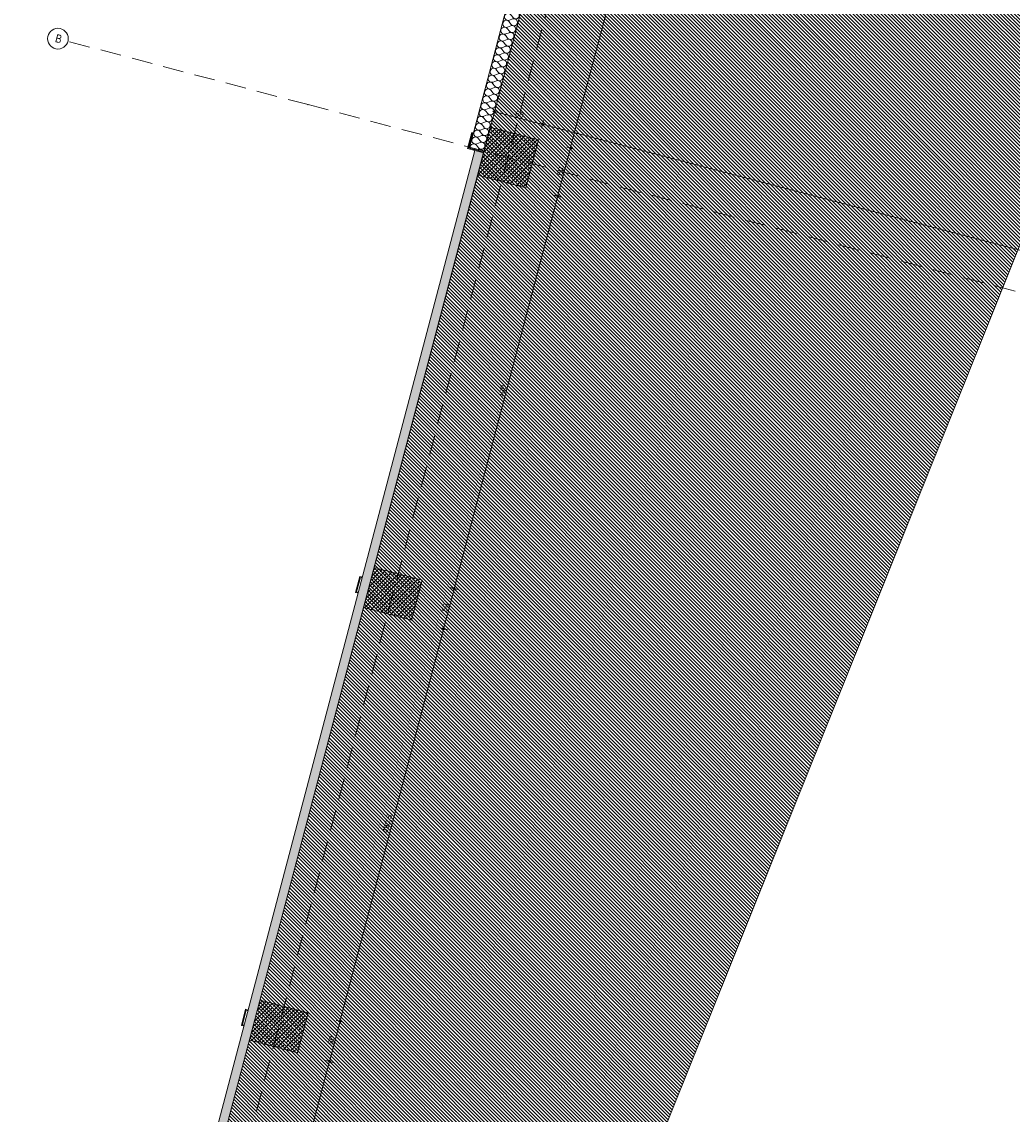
# Model space of a CAD drawing. Header units: millimetres. Extents: x -176817 to 18864955, y -12996033 to 201123.
# Tile 66 of 256: x 27971 to 39932, y 70148 to 83338. Entities that reach past the tile are written whole.
import ezdxf
from ezdxf.enums import TextEntityAlignment as Align

# ---------------------------------------------------------------- set-up
doc = ezdxf.new("R2010")
doc.units = ezdxf.units.MM
doc.header["$MEASUREMENT"] = 0
doc.linetypes.add('Przerywana długa', pattern=[390, 250, -140])
for name, color, linetype in [('213-A Wymiarowanie wewnętrzne', 7, 'Continuous'), ('231-A Ściany zewnętrzne', 7, 'Continuous'), ('291-A Obróbka blacharska', 7, 'Continuous'), ('410-K Osie', 7, 'Continuous'), ('440-K Słupy', 7, 'Continuous'), ('842-G Opisy PW PZT', 7, 'Continuous')]:
    doc.layers.add(name, color=color, linetype=linetype)
doc.styles.add('STYL_AUTOMATYCZNY_4', font='arial.ttf')
doc.styles.add('STYL_AUTOMATYCZNY_8', font='ARIALN.TTF')
doc.dimstyles.new('STYL_AUTOMATYCZNY__3', dxfattribs={"dimtxt": 64.999998, "dimasz": 47.5, "dimexe": 0.18, "dimexo": 0.0625, "dimgap": 0, "dimtad": 1, "dimdec": 1, "dimlfac": 0.1, "dimzin": 0, "dimdsep": 46, "dimtxsty": 'STYL_AUTOMATYCZNY_4', "dimblk": 'ARROWHEAD_11', "dimblk1": 'ARROWHEAD_11', "dimblk2": 'ARROWHEAD_11', "dimcen": 0.09, "dimclrd": 30, "dimclre": 30, "dimclrt": 30, "dimazin": 0, "dimtfac": 1, "dimtdec": 4, "dimtmove": 0, "dimatfit": 3, "dimfxl": 0, "dimtolj": 1, "dimtzin": 0, "dimarcsym": 0})
pattern_1 = [(45, (0, 0), (-49.497475, 49.497475), []), (45, (-24.75, 24.75), (-49.497475, 49.497475), [52.5, -17.5])]
pattern_2 = [(345.21803, (0, 0), (26.51508, 100.48358), [60, -120]), (345.21803, (100.28, 27.28), (26.51508, 100.48358), [60, -120]), (45.21803, (58.01, -15.31), (-73.7638, 73.20452), [60, -120]), (45.21803, (84.53, 85.18), (-73.7638, 73.20452), [60, -120]), (105.21803, (0, 0), (100.27887, 27.27906), [60, -120]), (105.21803, (26.52, 100.48), (100.27887, 27.27906), [60, -120])]

# ---------------------------------------------------------------- blocks, each defined once
blk = doc.blocks.new('Słup_101_2', base_point=(33844, 81701))
at = {"layer": '440-K Słupy', "linetype": 'Continuous', "lineweight": 0, "true_color": 0x000000}
h = blk.add_hatch(dxfattribs=at)
h.set_pattern_fill('Beton_zbrojony_0002', color=18, style=0, pattern_type=2)
h.set_pattern_definition(pattern_1)
h.paths.add_polyline_path([(33477, 81487), (34057, 81334), (34210, 81914), (33630, 82067)])
at = {"layer": '440-K Słupy', "color": 7, "linetype": 'Continuous', "lineweight": 0, "flags": 128}
blk.add_lwpolyline([(33477, 81487), (34057, 81334), (34210, 81914), (33630, 82067)], close=True, dxfattribs=at)
blk = doc.blocks.new('Słup_201_2', base_point=(33380, 81823))
at = {"layer": '291-A Obróbka blacharska', "linetype": 'Continuous', "lineweight": 0, "true_color": 0x000000}
h = blk.add_hatch(dxfattribs=at)
h.set_pattern_fill('Stal_0002', color=18, style=0, pattern_type=2)
h.set_pattern_definition([(45, (0, 0), (-79.54951, 79.54951), []), (45, (-26.52, 26.52), (-79.54951, 79.54951), [])])
h.paths.add_polyline_path([(33355, 81809), (33548, 81758), (33554, 81777), (33544, 81780), (33541, 81770), (33367, 81816), (33413, 81990), (33423, 81987), (33425, 81997), (33406, 82002)])
at = {"layer": '291-A Obróbka blacharska', "color": 7, "linetype": 'Continuous', "lineweight": 0, "flags": 128}
blk.add_lwpolyline([(33355, 81809), (33406, 82002), (33425, 81997), (33423, 81987), (33413, 81990), (33367, 81816), (33541, 81770), (33544, 81780), (33554, 81777), (33548, 81758)], close=True, dxfattribs=at)
blk = doc.blocks.new('Słup_202_2', base_point=(31074, 71205))
at = {"layer": '440-K Słupy', "linetype": 'Continuous', "lineweight": 0, "true_color": 0x000000}
h = blk.add_hatch(dxfattribs=at)
h.set_pattern_fill('Beton_zbrojony_0002', color=18, style=0, pattern_type=2)
h.set_pattern_definition(pattern_1)
h.paths.add_polyline_path([(30848, 71523), (30720, 71040), (31300, 70887), (31428, 71370)])
at = {"layer": '440-K Słupy', "color": 7, "linetype": 'Continuous', "lineweight": 0, "flags": 128}
blk.add_lwpolyline([(30720, 71040), (31300, 70887), (31428, 71370), (30848, 71523)], dxfattribs=at)
blk = doc.blocks.new('Słup_203_2', base_point=(30668, 71312))
at = {"layer": '291-A Obróbka blacharska', "color": 7, "linetype": 'Continuous', "lineweight": 0, "flags": 128}
blk.add_lwpolyline([(30674, 71414), (30693, 71409), (30691, 71399), (30681, 71402), (30635, 71228), (30645, 71225), (30643, 71215), (30623, 71220)], close=True, dxfattribs=at)
blk = doc.blocks.new('Słup_286_2', base_point=(32047, 76538))
at = {"layer": '291-A Obróbka blacharska', "color": 7, "linetype": 'Continuous', "lineweight": 0, "flags": 128}
blk.add_lwpolyline([(32053, 76640), (32072, 76635), (32070, 76625), (32060, 76628), (32015, 76454), (32024, 76451), (32022, 76441), (32002, 76447)], close=True, dxfattribs=at)
blk = doc.blocks.new('Słup_321_2', base_point=(32453, 76431))
at = {"layer": '440-K Słupy', "linetype": 'Continuous', "lineweight": 0, "true_color": 0x000000}
h = blk.add_hatch(dxfattribs=at)
h.set_pattern_fill('Beton_zbrojony_0002', color=18, style=0, pattern_type=2)
h.set_pattern_definition(pattern_1)
h.paths.add_polyline_path([(32227, 76749), (32099, 76266), (32679, 76113), (32807, 76596)])
at = {"layer": '440-K Słupy', "color": 7, "linetype": 'Continuous', "lineweight": 0, "flags": 128}
blk.add_lwpolyline([(32099, 76266), (32679, 76113), (32807, 76596), (32227, 76749)], dxfattribs=at)
blk = doc.blocks.new('Ściana_271_2', base_point=(33554, 81777))
at = {"layer": '231-A Ściany zewnętrzne', "linetype": 'Continuous', "lineweight": 0, "true_color": 0x000000}
h = blk.add_hatch(dxfattribs=at)
h.set_pattern_fill('Styropian_0002', color=18, style=0, pattern_type=2)
h.set_pattern_definition(pattern_2)
h.paths.add_polyline_path([(20159, 31449), (20266, 31421), (33477, 81487), (33477, 81487), (33548, 81758), (33442, 81786)])
h = blk.add_hatch(dxfattribs=at)
h.set_pattern_fill('Styropian_0002', color=18, style=0, pattern_type=2)
h.set_pattern_definition(pattern_2)
h.paths.add_polyline_path([(33445, 81796), (33541, 81770), (33544, 81780), (33447, 81805)])
at = {"layer": '231-A Ściany zewnętrzne', "color": 7, "linetype": 'Continuous', "lineweight": 0, "flags": 128}
for points in [[(33442, 81786), (20159, 31449)], [(33447, 81805), (33445, 81796)], [(33447, 81805), (33544, 81780)], [(20266, 31421), (33477, 81487)]]:
    blk.add_lwpolyline(points, dxfattribs=at)
blk = doc.blocks.new('*X2181')
at = {"layer": '231-A Ściany zewnętrzne', "color": 7, "linetype": 'Continuous', "lineweight": 0}
for p, q in [((34774, 86821), (34800, 86788)), ((34734, 86672), (34774, 86688)), ((34752, 86738), (34779, 86705)), ((34756, 86755), (34796, 86771)), ((34708, 86573), (34735, 86539)), ((34713, 86589), (34752, 86605)), ((34730, 86655), (34757, 86622)), ((34664, 86407), (34691, 86373)), ((34669, 86423), (34709, 86440)), ((34686, 86490), (34713, 86456)), ((34691, 86506), (34730, 86522)), ((34625, 86258), (34665, 86274)), ((34643, 86324), (34669, 86290)), ((34647, 86341), (34687, 86357)), ((34599, 86158), (34625, 86125)), ((34603, 86175), (34643, 86191)), ((34621, 86241), (34647, 86207)), ((34559, 86009), (34599, 86025)), ((34577, 86075), (34604, 86042)), ((34581, 86092), (34621, 86108)), ((34533, 85910), (34560, 85876)), ((34538, 85926), (34577, 85942)), ((34555, 85992), (34582, 85959)), ((34489, 85744), (34516, 85710)), ((34494, 85760), (34534, 85777)), ((34511, 85827), (34538, 85793)), ((34516, 85843), (34555, 85859)), ((34450, 85595), (34490, 85611)), ((34468, 85661), (34494, 85627)), ((34472, 85678), (34512, 85694)), ((34424, 85495), (34450, 85462)), ((34428, 85512), (34468, 85528)), ((34446, 85578), (34472, 85544)), ((34385, 85346), (34424, 85362)), ((34402, 85412), (34429, 85379)), ((34406, 85429), (34446, 85445)), ((34358, 85247), (34385, 85213)), ((34363, 85263), (34402, 85279)), ((34380, 85329), (34407, 85296)), ((34315, 85081), (34341, 85047)), ((34319, 85097), (34359, 85113)), ((34336, 85164), (34363, 85130)), ((34341, 85180), (34380, 85196)), ((34275, 84932), (34315, 84948)), ((34293, 84998), (34319, 84964)), ((34297, 85014), (34337, 85031)), ((34249, 84832), (34276, 84799)), ((34253, 84849), (34293, 84865)), ((34271, 84915), (34297, 84881)), ((34210, 84683), (34249, 84699)), ((34227, 84749), (34254, 84716)), ((34231, 84766), (34271, 84782)), ((34183, 84584), (34210, 84550)), ((34188, 84600), (34227, 84616)), ((34205, 84666), (34232, 84633)), ((34144, 84434), (34184, 84450)), ((34161, 84501), (34188, 84467)), ((34166, 84517), (34206, 84533)), ((34118, 84335), (34144, 84301)), ((34122, 84351), (34162, 84368)), ((34140, 84418), (34166, 84384)), ((34074, 84169), (34101, 84136)), ((34078, 84186), (34118, 84202)), ((34096, 84252), (34122, 84218)), ((34100, 84269), (34140, 84285)), ((34035, 84020), (34074, 84036)), ((34052, 84086), (34079, 84053)), ((34056, 84103), (34096, 84119)), ((34008, 83921), (34035, 83887)), ((34013, 83937), (34052, 83953)), ((34030, 84003), (34057, 83970)), ((33969, 83771), (34009, 83787)), ((33986, 83838), (34013, 83804)), ((33991, 83854), (34031, 83870)), ((33943, 83672), (33969, 83638)), ((33947, 83688), (33987, 83705)), ((33965, 83755), (33991, 83721)), ((33899, 83506), (33926, 83473)), ((33903, 83523), (33943, 83539)), ((33921, 83589), (33947, 83555)), ((33925, 83606), (33965, 83622)), ((33860, 83357), (33899, 83373)), ((33877, 83423), (33904, 83390)), ((33882, 83440), (33921, 83456)), ((33833, 83257), (33860, 83224)), ((33838, 83274), (33877, 83290)), ((33855, 83340), (33882, 83307)), ((33794, 83108), (33834, 83124)), ((33812, 83175), (33838, 83141)), ((33816, 83191), (33856, 83207)), ((33768, 83009), (33794, 82975)), ((33772, 83025), (33812, 83042)), ((33790, 83092), (33816, 83058)), ((33724, 82843), (33751, 82809)), ((33728, 82860), (33768, 82876)), ((33746, 82926), (33773, 82892)), ((33750, 82943), (33790, 82959)), ((33685, 82694), (33724, 82710)), ((33702, 82760), (33729, 82727)), ((33707, 82777), (33746, 82793)), ((33658, 82594), (33685, 82561)), ((33663, 82611), (33703, 82627)), ((33680, 82677), (33707, 82644)), ((33619, 82445), (33659, 82461)), ((33637, 82512), (33663, 82478)), ((33641, 82528), (33681, 82544)), ((33593, 82346), (33619, 82312)), ((33597, 82362), (33637, 82379)), ((33615, 82429), (33641, 82395)), ((33549, 82180), (33576, 82146)), ((33553, 82197), (33593, 82213)), ((33571, 82263), (33598, 82229)), ((33575, 82280), (33615, 82296)), ((33510, 82031), (33549, 82047)), ((33527, 82097), (33554, 82064)), ((33532, 82114), (33571, 82130)), ((33484, 81931), (33510, 81898)), ((33488, 81948), (33528, 81964)), ((33505, 82014), (33532, 81981)), ((33462, 81849), (33488, 81815)), ((33466, 81865), (33506, 81881)), ((33480, 81797), (33484, 81798))]:
    blk.add_line(p, q, dxfattribs=at)
for centre, start, end in [((34740, 86795), 108.2045, 292.0879), ((34740, 86795), 38.3481, 42.2315), ((34834, 86814), 218.3481, 335.9413), ((34696, 86629), 38.3481, 292.0879), ((34718, 86712), 38.3481, 292.0879), ((34790, 86648), 345.218, 112.0879), ((34812, 86731), 218.3481, 345.218), ((34812, 86731), 345.218, 112.0879), ((34675, 86546), 38.3481, 292.0879), ((34768, 86566), 218.3481, 345.218), ((34768, 86566), 345.218, 112.0879), ((34790, 86648), 218.3481, 345.218), ((34631, 86380), 38.3481, 292.0879), ((34653, 86463), 38.3481, 292.0879), ((34725, 86400), 345.218, 112.0879), ((34747, 86483), 218.3481, 345.218), ((34747, 86483), 345.218, 112.0879), ((34609, 86297), 38.3481, 292.0879), ((34681, 86234), 345.218, 112.0879), ((34703, 86317), 218.3481, 345.218), ((34703, 86317), 345.218, 112.0879), ((34725, 86400), 218.3481, 345.218), ((34565, 86132), 38.3481, 292.0879), ((34587, 86214), 38.3481, 292.0879), ((34659, 86151), 218.3481, 345.218), ((34659, 86151), 345.218, 112.0879), ((34681, 86234), 218.3481, 345.218), ((34521, 85966), 38.3481, 292.0879), ((34543, 86049), 38.3481, 292.0879), ((34615, 85985), 345.218, 112.0879), ((34637, 86068), 218.3481, 345.218), ((34637, 86068), 345.218, 112.0879), ((34500, 85883), 38.3481, 292.0879), ((34593, 85903), 218.3481, 345.218), ((34593, 85903), 345.218, 112.0879), ((34615, 85985), 218.3481, 345.218), ((34456, 85717), 38.3481, 292.0879), ((34478, 85800), 38.3481, 292.0879), ((34550, 85737), 345.218, 112.0879), ((34572, 85820), 218.3481, 345.218), ((34572, 85820), 345.218, 112.0879), ((34434, 85634), 38.3481, 292.0879), ((34506, 85571), 345.218, 112.0879), ((34528, 85654), 218.3481, 345.218), ((34528, 85654), 345.218, 112.0879), ((34550, 85737), 218.3481, 345.218), ((34390, 85469), 38.3481, 292.0879), ((34412, 85551), 38.3481, 292.0879), ((34484, 85488), 218.3481, 345.218), ((34484, 85488), 345.218, 112.0879), ((34506, 85571), 218.3481, 345.218), ((34347, 85303), 38.3481, 292.0879), ((34368, 85386), 38.3481, 292.0879), ((34440, 85322), 345.218, 112.0879), ((34462, 85405), 218.3481, 345.218), ((34462, 85405), 345.218, 112.0879), ((34325, 85220), 38.3481, 292.0879), ((34418, 85240), 218.3481, 345.218), ((34418, 85240), 345.218, 112.0879), ((34440, 85322), 218.3481, 345.218), ((34281, 85054), 38.3481, 292.0879), ((34303, 85137), 38.3481, 292.0879), ((34375, 85074), 345.218, 112.0879), ((34397, 85157), 218.3481, 345.218), ((34397, 85157), 345.218, 112.0879), ((34259, 84971), 38.3481, 292.0879), ((34331, 84908), 345.218, 112.0879), ((34353, 84991), 218.3481, 345.218), ((34353, 84991), 345.218, 112.0879), ((34375, 85074), 218.3481, 345.218), ((34215, 84806), 38.3481, 292.0879), ((34237, 84888), 38.3481, 292.0879), ((34309, 84825), 345.218, 112.0879), ((34331, 84908), 218.3481, 345.218), ((34193, 84723), 38.3481, 292.0879), ((34265, 84659), 345.218, 112.0879), ((34287, 84742), 218.3481, 345.218), ((34287, 84742), 345.218, 112.0879), ((34309, 84825), 218.3481, 345.218), ((34150, 84557), 38.3481, 292.0879), ((34172, 84640), 38.3481, 292.0879), ((34244, 84577), 218.3481, 345.218), ((34244, 84577), 345.218, 112.0879), ((34265, 84659), 218.3481, 345.218), ((34106, 84391), 38.3481, 292.0879), ((34128, 84474), 38.3481, 292.0879), ((34200, 84411), 345.218, 112.0879), ((34222, 84494), 218.3481, 345.218), ((34222, 84494), 345.218, 112.0879), ((34084, 84308), 38.3481, 292.0879), ((34156, 84245), 345.218, 112.0879), ((34178, 84328), 218.3481, 345.218), ((34178, 84328), 345.218, 112.0879), ((34200, 84411), 218.3481, 345.218), ((34040, 84143), 38.3481, 292.0879), ((34062, 84225), 38.3481, 292.0879), ((34134, 84162), 345.218, 112.0879), ((34156, 84245), 218.3481, 345.218), ((34018, 84060), 38.3481, 292.0879), ((34090, 83996), 345.218, 112.0879), ((34112, 84079), 218.3481, 345.218), ((34112, 84079), 345.218, 112.0879), ((34134, 84162), 218.3481, 345.218), ((33975, 83894), 38.3481, 292.0879), ((33997, 83977), 38.3481, 292.0879), ((34069, 83913), 218.3481, 345.218), ((34069, 83913), 345.218, 112.0879), ((34090, 83996), 218.3481, 345.218), ((33931, 83728), 38.3481, 292.0879), ((33953, 83811), 38.3481, 292.0879), ((34025, 83748), 345.218, 112.0879), ((34047, 83831), 218.3481, 345.218), ((34047, 83831), 345.218, 112.0879), ((33909, 83645), 38.3481, 292.0879), ((34003, 83665), 218.3481, 345.218), ((34003, 83665), 345.218, 112.0879), ((34025, 83748), 218.3481, 345.218), ((33865, 83480), 38.3481, 292.0879), ((33887, 83562), 38.3481, 292.0879), ((33959, 83499), 345.218, 112.0879), ((33981, 83582), 218.3481, 345.218), ((33981, 83582), 345.218, 112.0879), ((33844, 83397), 38.3481, 292.0879), ((33915, 83333), 345.218, 112.0879), ((33937, 83416), 218.3481, 345.218), ((33937, 83416), 345.218, 112.0879), ((33959, 83499), 218.3481, 345.218), ((33800, 83231), 38.3481, 292.0879), ((33822, 83314), 38.3481, 292.0879), ((33894, 83250), 218.3481, 345.218), ((33894, 83250), 345.218, 112.0879), ((33915, 83333), 218.3481, 345.218), ((33756, 83065), 38.3481, 292.0879), ((33778, 83148), 38.3481, 292.0879), ((33850, 83085), 345.218, 112.0879), ((33872, 83168), 218.3481, 345.218), ((33872, 83168), 345.218, 112.0879), ((33734, 82982), 38.3481, 292.0879), ((33828, 83002), 218.3481, 345.218), ((33828, 83002), 345.218, 112.0879), ((33850, 83085), 218.3481, 345.218), ((33690, 82817), 38.3481, 292.0879), ((33712, 82899), 38.3481, 292.0879), ((33784, 82836), 345.218, 112.0879), ((33806, 82919), 218.3481, 345.218), ((33806, 82919), 345.218, 112.0879), ((33669, 82734), 38.3481, 292.0879), ((33741, 82670), 345.218, 112.0879), ((33762, 82753), 218.3481, 345.218), ((33762, 82753), 345.218, 112.0879), ((33784, 82836), 218.3481, 345.218), ((33625, 82568), 38.3481, 292.0879), ((33647, 82651), 38.3481, 292.0879), ((33719, 82587), 218.3481, 345.218), ((33719, 82587), 345.218, 112.0879), ((33741, 82670), 218.3481, 345.218), ((33581, 82402), 38.3481, 292.0879), ((33603, 82485), 38.3481, 292.0879), ((33675, 82422), 345.218, 112.0879), ((33697, 82505), 218.3481, 345.218), ((33697, 82505), 345.218, 112.0879), ((33559, 82319), 38.3481, 292.0879), ((33653, 82339), 218.3481, 345.218), ((33653, 82339), 345.218, 112.0879), ((33675, 82422), 218.3481, 345.218), ((33515, 82153), 38.3481, 292.0879), ((33537, 82236), 38.3481, 292.0879), ((33609, 82173), 345.218, 112.0879), ((33631, 82256), 218.3481, 345.218), ((33631, 82256), 345.218, 112.0879), ((33494, 82071), 38.3481, 292.0879), ((33566, 82007), 345.218, 112.0879), ((33587, 82090), 218.3481, 345.218), ((33587, 82090), 345.218, 112.0879), ((33609, 82173), 218.3481, 345.218), ((33450, 81905), 38.3481, 292.0879), ((33472, 81988), 38.3481, 292.0879), ((33544, 81924), 218.3481, 345.218), ((33544, 81924), 345.218, 112.0879), ((33566, 82007), 218.3481, 345.218), ((33428, 81822), 38.3481, 180.4817), ((33500, 81759), 32.6724, 112.0879), ((33522, 81842), 218.3481, 345.218), ((33522, 81842), 345.218, 112.0879)]:
    blk.add_arc(centre, 42.9, start, end, dxfattribs=at)
blk = doc.blocks.new('Ściana_280_2', base_point=(34878, 86795))
at = {"layer": '231-A Ściany zewnętrzne', "color": 7, "linetype": 'Continuous', "lineweight": 0, "flags": 128}
for points in [[(34704, 86841), (33425, 81997)], [(33630, 82067), (34878, 86795)], [(33423, 81987), (33380, 81823)], [(33380, 81823), (33544, 81780)]]:
    blk.add_lwpolyline(points, dxfattribs=at)
at = {"layer": '231-A Ściany zewnętrzne', "color": 7, "lineweight": 0}
blk.add_blockref('*X2181', (0, 0), dxfattribs=at)
blk = doc.blocks.new('*D3029')
at = {"layer": '213-A Wymiarowanie wewnętrzne', "linetype": 'Continuous', "lineweight": 200}
for points in [[(33667, 82253), (33668, 82248), (33670, 82244), (33674, 82241), (33679, 82240), (33684, 82241), (33688, 82244), (33691, 82248), (33692, 82253), (33691, 82258), (33688, 82262), (33684, 82264), (33679, 82265), (33674, 82264), (33670, 82262), (33668, 82258)], [(34247, 82100), (34248, 82095), (34250, 82091), (34254, 82088), (34259, 82087), (34264, 82088), (34268, 82091), (34271, 82095), (34272, 82100), (34271, 82105), (34268, 82109), (34264, 82111), (34259, 82112), (34254, 82111), (34250, 82109), (34248, 82105)]]:
    blk.add_hatch(color=30, dxfattribs=at).paths.add_polyline_path(points)
at = {"layer": '213-A Wymiarowanie wewnętrzne', "color": 30, "linetype": 'Continuous', "lineweight": 0}
for p, q in [((33655, 82259), (33667, 82256)), ((33667, 82208), (33676, 82241)), ((33682, 82265), (33691, 82298)), ((33691, 82250), (34247, 82103))]:
    blk.add_line(p, q, dxfattribs=at)
blk.add_circle((33679, 82253), 12.5, dxfattribs=at)
at = {"layer": '213-A Wymiarowanie wewnętrzne', "color": 30, "lineweight": 200, "insert": (33925, 82202), "char_height": 65, "attachment_point": 7, "rotation": 345.218, "style": 'STYL_AUTOMATYCZNY_4'}
blk.add_mtext('\\A1;{\\pql;\\fArial|b0|i0|c238|p0;\\W1.000000;60}', dxfattribs=at)
blk = doc.blocks.new('ARROWHEAD_11')
at = {"color": 0, "linetype": 'Continuous', "lineweight": 0}
blk.add_line((0, 0), (-1, 0), dxfattribs=at)
at = {"color": 0, "linetype": 'Continuous', "lineweight": 0, "const_width": 0.25, "flags": 128}
blk.add_lwpolyline([(-0.125, 0, 1), (0.125, 0, 1)], format="xyb", close=True, dxfattribs=at)
blk = doc.blocks.new('*D3030')
at = {"layer": '213-A Wymiarowanie wewnętrzne', "linetype": 'Continuous', "lineweight": 200}
for points in [[(34247, 82100), (34248, 82095), (34250, 82091), (34254, 82088), (34259, 82087), (34264, 82088), (34268, 82091), (34271, 82095), (34272, 82100), (34271, 82105), (34268, 82109), (34264, 82111), (34259, 82112), (34254, 82111), (34250, 82109), (34248, 82105)], [(46236, 78936), (46237, 78931), (46240, 78927), (46244, 78925), (46249, 78924), (46254, 78925), (46258, 78927), (46260, 78931), (46261, 78936), (46260, 78941), (46258, 78945), (46254, 78948), (46249, 78949), (46244, 78948), (46240, 78945), (46237, 78941)]]:
    blk.add_hatch(color=30, dxfattribs=at).paths.add_polyline_path(points)
at = {"layer": '213-A Wymiarowanie wewnętrzne', "color": 30, "linetype": 'Continuous', "lineweight": 0}
for p, q in [((34247, 82055), (34256, 82088)), ((34262, 82112), (34271, 82145)), ((34271, 82097), (46237, 78939)), ((46237, 78891), (46246, 78924)), ((46252, 78948), (46261, 78981))]:
    blk.add_line(p, q, dxfattribs=at)
for centre in [(34259, 82100), (46249, 78936)]:
    blk.add_circle(centre, 12.5, dxfattribs=at)
at = {"layer": '213-A Wymiarowanie wewnętrzne', "color": 30, "lineweight": 200, "insert": (40150, 80559), "char_height": 65, "attachment_point": 7, "rotation": 345.218, "style": 'STYL_AUTOMATYCZNY_4'}
blk.add_mtext('\\A1;{\\pql;\\fArial|b0|i0|c238|p0;\\W1.000000;1\xa0240}', dxfattribs=at)
blk = doc.blocks.new('*D3198')
at = {"layer": '213-A Wymiarowanie wewnętrzne', "linetype": 'Continuous', "lineweight": 200}
for points in [[(31675, 70785), (31676, 70780), (31678, 70776), (31682, 70773), (31687, 70772), (31692, 70773), (31696, 70776), (31699, 70780), (31700, 70785), (31699, 70789), (31696, 70793), (31692, 70796), (31687, 70797), (31682, 70796), (31678, 70793), (31676, 70789)], [(30417, 66018), (30418, 66013), (30420, 66009), (30425, 66006), (30429, 66005), (30434, 66006), (30438, 66009), (30441, 66013), (30442, 66018), (30441, 66023), (30438, 66027), (30434, 66029), (30429, 66030), (30425, 66029), (30420, 66027), (30418, 66023)]]:
    blk.add_hatch(color=30, dxfattribs=at).paths.add_polyline_path(points)
at = {"layer": '213-A Wymiarowanie wewnętrzne', "color": 30, "linetype": 'Continuous', "lineweight": 0}
for p, q in [((30433, 66030), (31684, 70772)), ((31675, 70788), (31642, 70797)), ((31732, 70773), (31699, 70781))]:
    blk.add_line(p, q, dxfattribs=at)
blk.add_circle((31687, 70785), 12.5, dxfattribs=at)
at = {"layer": '213-A Wymiarowanie wewnętrzne', "color": 30, "lineweight": 200, "insert": (31027, 68333), "char_height": 65, "attachment_point": 7, "rotation": 75.218, "style": 'STYL_AUTOMATYCZNY_4'}
blk.add_mtext('\\A1;{\\pql;\\fArial|b0|i0|c238|p0;\\W1.000000;493}', dxfattribs=at)
blk = doc.blocks.new('*D3199')
at = {"layer": '213-A Wymiarowanie wewnętrzne', "linetype": 'Continuous', "lineweight": 200}
for points in [[(31802, 71268), (31803, 71263), (31806, 71259), (31810, 71256), (31815, 71256), (31820, 71256), (31824, 71259), (31826, 71263), (31827, 71268), (31826, 71273), (31824, 71277), (31820, 71280), (31815, 71281), (31810, 71280), (31806, 71277), (31803, 71273)], [(31675, 70785), (31676, 70780), (31678, 70776), (31682, 70773), (31687, 70772), (31692, 70773), (31696, 70776), (31699, 70780), (31700, 70785), (31699, 70789), (31696, 70793), (31692, 70796), (31687, 70797), (31682, 70796), (31678, 70793), (31676, 70789)]]:
    blk.add_hatch(color=30, dxfattribs=at).paths.add_polyline_path(points)
at = {"layer": '213-A Wymiarowanie wewnętrzne', "color": 30, "linetype": 'Continuous', "lineweight": 0}
for p, q in [((31690, 70797), (31812, 71256)), ((31803, 71271), (31769, 71280)), ((31860, 71256), (31827, 71265))]:
    blk.add_line(p, q, dxfattribs=at)
blk.add_circle((31815, 71268), 12.5, dxfattribs=at)
at = {"layer": '213-A Wymiarowanie wewnętrzne', "color": 30, "lineweight": 200, "insert": (31726, 70982), "char_height": 65, "attachment_point": 7, "rotation": 75.218, "style": 'STYL_AUTOMATYCZNY_4'}
blk.add_mtext('\\A1;{\\pql;\\fArial|b0|i0|c238|p0;\\W1.000000;50}', dxfattribs=at)
blk = doc.blocks.new('*D3200')
at = {"layer": '213-A Wymiarowanie wewnętrzne', "linetype": 'Continuous', "lineweight": 200}
for points in [[(33054, 76011), (33055, 76006), (33057, 76002), (33061, 75999), (33066, 75998), (33071, 75999), (33075, 76002), (33078, 76006), (33079, 76011), (33078, 76015), (33075, 76020), (33071, 76022), (33066, 76023), (33061, 76022), (33057, 76020), (33055, 76015)], [(31802, 71268), (31803, 71263), (31806, 71259), (31810, 71256), (31815, 71256), (31820, 71256), (31824, 71259), (31826, 71263), (31827, 71268), (31826, 71273), (31824, 71277), (31820, 71280), (31815, 71281), (31810, 71280), (31806, 71277), (31803, 71273)]]:
    blk.add_hatch(color=30, dxfattribs=at).paths.add_polyline_path(points)
at = {"layer": '213-A Wymiarowanie wewnętrzne', "color": 30, "linetype": 'Continuous', "lineweight": 0}
for p, q in [((31818, 71280), (33063, 75999)), ((33054, 76014), (33021, 76023)), ((31860, 71256), (31827, 71265))]:
    blk.add_line(p, q, dxfattribs=at)
at = {"layer": '213-A Wymiarowanie wewnętrzne', "color": 30, "lineweight": 200, "insert": (32399, 73535), "char_height": 65, "attachment_point": 7, "rotation": 75.218, "style": 'STYL_AUTOMATYCZNY_4'}
blk.add_mtext('\\A1;{\\pql;\\fArial|b0|i0|c238|p0;\\W1.000000;490,5}', dxfattribs=at)
blk = doc.blocks.new('*D3201')
at = {"layer": '213-A Wymiarowanie wewnętrzne', "linetype": 'Continuous', "lineweight": 200}
for points in [[(33181, 76494), (33182, 76489), (33185, 76485), (33189, 76483), (33194, 76482), (33199, 76483), (33203, 76485), (33205, 76489), (33206, 76494), (33205, 76499), (33203, 76503), (33199, 76506), (33194, 76507), (33189, 76506), (33185, 76503), (33182, 76499)], [(33054, 76011), (33055, 76006), (33057, 76002), (33061, 75999), (33066, 75998), (33071, 75999), (33075, 76002), (33078, 76006), (33079, 76011), (33078, 76015), (33075, 76020), (33071, 76022), (33066, 76023), (33061, 76022), (33057, 76020), (33055, 76015)]]:
    blk.add_hatch(color=30, dxfattribs=at).paths.add_polyline_path(points)
at = {"layer": '213-A Wymiarowanie wewnętrzne', "color": 30, "linetype": 'Continuous', "lineweight": 0}
for p, q in [((33182, 76497), (33148, 76506)), ((33069, 76023), (33191, 76482)), ((33239, 76482), (33206, 76491)), ((33054, 76014), (33021, 76023)), ((33112, 75999), (33078, 76007))]:
    blk.add_line(p, q, dxfattribs=at)
for centre in [(33194, 76494), (33066, 76011)]:
    blk.add_circle(centre, 12.5, dxfattribs=at)
at = {"layer": '213-A Wymiarowanie wewnętrzne', "color": 30, "lineweight": 200, "insert": (33105, 76208), "char_height": 65, "attachment_point": 7, "rotation": 75.218, "style": 'STYL_AUTOMATYCZNY_4'}
blk.add_mtext('\\A1;{\\pql;\\fArial|b0|i0|c238|p0;\\W1.000000;50}', dxfattribs=at)
blk = doc.blocks.new('*D3202')
at = {"layer": '213-A Wymiarowanie wewnętrzne', "linetype": 'Continuous', "lineweight": 200}
for points in [[(34431, 81232), (34432, 81227), (34435, 81223), (34439, 81220), (34444, 81219), (34449, 81220), (34453, 81223), (34456, 81227), (34456, 81232), (34456, 81237), (34453, 81241), (34449, 81244), (34444, 81244), (34439, 81244), (34435, 81241), (34432, 81237)], [(33181, 76494), (33182, 76489), (33185, 76485), (33189, 76483), (33194, 76482), (33199, 76483), (33203, 76485), (33205, 76489), (33206, 76494), (33205, 76499), (33203, 76503), (33199, 76506), (33194, 76507), (33189, 76506), (33185, 76503), (33182, 76499)]]:
    blk.add_hatch(color=30, dxfattribs=at).paths.add_polyline_path(points)
at = {"layer": '213-A Wymiarowanie wewnętrzne', "color": 30, "linetype": 'Continuous', "lineweight": 0}
for p, q in [((33197, 76506), (34441, 81220)), ((34432, 81235), (34399, 81244)), ((34489, 81220), (34456, 81229)), ((33239, 76482), (33206, 76491))]:
    blk.add_line(p, q, dxfattribs=at)
blk.add_circle((34444, 81232), 12.5, dxfattribs=at)
at = {"layer": '213-A Wymiarowanie wewnętrzne', "color": 30, "lineweight": 200, "insert": (33787, 78794), "char_height": 65, "attachment_point": 7, "rotation": 75.218, "style": 'STYL_AUTOMATYCZNY_4'}
blk.add_mtext('\\A1;{\\pql;\\fArial|b0|i0|c238|p0;\\W1.000000;490}', dxfattribs=at)
blk = doc.blocks.new('*D3203')
at = {"layer": '213-A Wymiarowanie wewnętrzne', "linetype": 'Continuous', "lineweight": 200}
for points in [[(34585, 81812), (34585, 81807), (34588, 81803), (34592, 81801), (34597, 81800), (34602, 81801), (34606, 81803), (34609, 81807), (34610, 81812), (34609, 81817), (34606, 81821), (34602, 81824), (34597, 81825), (34592, 81824), (34588, 81821), (34585, 81817)], [(34431, 81232), (34432, 81227), (34435, 81223), (34439, 81220), (34444, 81219), (34449, 81220), (34453, 81223), (34456, 81227), (34456, 81232), (34456, 81237), (34453, 81241), (34449, 81244), (34444, 81244), (34439, 81244), (34435, 81241), (34432, 81237)]]:
    blk.add_hatch(color=30, dxfattribs=at).paths.add_polyline_path(points)
at = {"layer": '213-A Wymiarowanie wewnętrzne', "color": 30, "linetype": 'Continuous', "lineweight": 0}
for p, q in [((34447, 81244), (34594, 81800)), ((34585, 81815), (34552, 81824)), ((34642, 81800), (34609, 81809)), ((34432, 81235), (34399, 81244)), ((34489, 81220), (34456, 81229))]:
    blk.add_line(p, q, dxfattribs=at)
blk.add_circle((34597, 81812), 12.5, dxfattribs=at)
at = {"layer": '213-A Wymiarowanie wewnętrzne', "color": 30, "lineweight": 200, "insert": (34495, 81477), "char_height": 65, "attachment_point": 7, "rotation": 75.218, "style": 'STYL_AUTOMATYCZNY_4'}
blk.add_mtext('\\A1;{\\pql;\\fArial|b0|i0|c238|p0;\\W1.000000;60}', dxfattribs=at)
blk = doc.blocks.new('*D3204')
at = {"layer": '213-A Wymiarowanie wewnętrzne', "linetype": 'Continuous', "lineweight": 200}
for points in [[(35950, 86985), (35951, 86980), (35953, 86976), (35957, 86973), (35962, 86973), (35967, 86973), (35971, 86976), (35974, 86980), (35975, 86985), (35974, 86990), (35971, 86994), (35967, 86997), (35962, 86998), (35957, 86997), (35953, 86994), (35951, 86990)], [(34585, 81812), (34585, 81807), (34588, 81803), (34592, 81801), (34597, 81800), (34602, 81801), (34606, 81803), (34609, 81807), (34610, 81812), (34609, 81817), (34606, 81821), (34602, 81824), (34597, 81825), (34592, 81824), (34588, 81821), (34585, 81817)]]:
    blk.add_hatch(color=30, dxfattribs=at).paths.add_polyline_path(points)
at = {"layer": '213-A Wymiarowanie wewnętrzne', "color": 30, "linetype": 'Continuous', "lineweight": 0}
for p, q in [((34600, 81824), (35959, 86973)), ((35950, 86988), (35917, 86997))]:
    blk.add_line(p, q, dxfattribs=at)
at = {"layer": '213-A Wymiarowanie wewnętrzne', "color": 30, "lineweight": 200, "insert": (35248, 84330), "char_height": 65, "attachment_point": 7, "rotation": 75.218, "style": 'STYL_AUTOMATYCZNY_4'}
blk.add_mtext('\\A1;{\\pql;\\fArial|b0|i0|c238|p0;\\W1.000000;535}', dxfattribs=at)
blk = doc.blocks.new('Standardowy znacznik osi[632]_2', base_point=(40489, 106885))
at = {"layer": '410-K Osie', "color": 5, "linetype": 'Przerywana długa', "lineweight": 0}
blk.add_line((39724, 103985), (18699, 24308), dxfattribs=at)
at = {"layer": '410-K Osie', "color": 7, "lineweight": 0, "style": 'STYL_AUTOMATYCZNY_8'}
for tag, p in [('AC_MarkerText_1_0', (40542, 107055)), ('AC_MarkerText_1_1', (17923, 21335))]:
    blk.add_attdef(tag, text='', height=100, rotation=345.218, dxfattribs=at).set_placement(p, align=Align.TOP_CENTER)
blk = doc.blocks.new('Standardowy znacznik osi[634]_2', base_point=(28528, 83103))
at = {"layer": '410-K Osie', "color": 5, "linetype": 'Przerywana długa', "lineweight": 0}
for q in [(28528, 83103), (265450, 20586)]:
    blk.add_line((31429, 82338), q, dxfattribs=at)
at = {"layer": '410-K Osie', "color": 5, "linetype": 'Continuous', "lineweight": 0}
blk.add_circle((28407, 83135), 125, dxfattribs=at)
at = {"layer": '410-K Osie', "color": 5, "linetype": 'Przerywana długa', "lineweight": 0}
blk.add_point((31429, 82338), dxfattribs=at)
blk.add_point((31429, 82338), dxfattribs=at)
at = {"layer": '410-K Osie', "color": 7, "lineweight": 0, "style": 'STYL_AUTOMATYCZNY_8'}
for tag, p in [('AC_MarkerText_1_0', (28428, 83183)), ('AC_MarkerText_1_1', (268492, 19837))]:
    blk.add_attdef(tag, text='', height=100, rotation=345.218, dxfattribs=at).set_placement(p, align=Align.TOP_CENTER)

msp = doc.modelspace()

# ---------------------------------------------------------------- hatches: boundary and pattern name
at = {"layer": '842-G Opisy PW PZT', "linetype": 'Continuous', "lineweight": 0, "true_color": 0xe8e8e8}
h = msp.add_hatch(dxfattribs=at)
h.set_pattern_fill('Pasy_0002', color=254, style=0, pattern_type=2)
h.set_pattern_definition([(134.93251, (101839.315, 70594.414), (21.238177, 21.188201), [])])
h.paths.add_polyline_path([(20311.76, 31594.87), (37993.06, 98601.3), (172924.44, 62996.33), (42984.58, 88008.54)])

# ---------------------------------------------------------------- linework, layer by layer
at = {"layer": '842-G Opisy PW PZT', "color": 9, "linetype": 'Continuous', "lineweight": 0, "flags": 128}
msp.add_lwpolyline([(20311.76, 31594.87), (37993.06, 98601.3), (172924.44, 62996.33), (42984.58, 88008.54)], close=True, dxfattribs=at)

# ---------------------------------------------------------------- block references
at = {"layer": '231-A Ściany zewnętrzne', "color": 7, "lineweight": 0}
for name, p in [('Ściana_280_2', (34877.81, 86795.49)), ('Ściana_271_2', (33553.6, 81777.18))]:
    msp.add_blockref(name, p, dxfattribs=at)
at = {"layer": '291-A Obróbka blacharska', "color": 7, "lineweight": 0}
for name, p in [('Słup_201_2', (33379.56, 81823.1)), ('Słup_286_2', (32047.05, 76538.17)), ('Słup_203_2', (30668.01, 71312.06))]:
    msp.add_blockref(name, p, dxfattribs=at)
at = {"layer": '410-K Osie', "color": 5, "linetype": 'Continuous', "lineweight": 0}
msp.add_blockref('Standardowy znacznik osi[632]_2', (40489.21, 106885.25), dxfattribs=at)
ref = msp.add_blockref('Standardowy znacznik osi[634]_2', (28528.31, 83103.23), dxfattribs=at)
ref.add_attrib('AC_MarkerText_1', 'B', dxfattribs={"color": 7, "lineweight": 0, "height": 100, "rotation": 345.218034, "style": 'STYL_AUTOMATYCZNY_8'}).set_placement((28428.46, 83183.45), align=Align.TOP_CENTER)
at = {"layer": '440-K Słupy', "color": 7, "lineweight": 0}
for name, p in [('Słup_101_2', (33843.63, 81700.65)), ('Słup_321_2', (32453.11, 76431.02)), ('Słup_202_2', (31074.07, 71204.91))]:
    msp.add_blockref(name, p, dxfattribs=at)

# ---------------------------------------------------------------- dimensions: what is measured, and where the dimension line sits
at = {"layer": '213-A Wymiarowanie wewnętrzne', "color": 30, "linetype": 'Continuous', "lineweight": 200}
for base, p1, p2, angle, picture, middle, turn in [((35962.06, 86985.04), (34210.25, 81914.18), (35575.25, 87087.11), 75.218034, '*D3204', (35235.52, 84410.03), 75.218034), ((34259.24, 82099.84), (33630.1, 82067.26), (34210.25, 81914.18), 345.218034, '*D3029', (33980.67, 82220.4), 345.218034), ((46248.84, 78936.09), (34210.25, 81914.18), (46212.61, 78798.77), 345.218034, '*D3030', (40265.62, 80561.97), 345.218034), ((34597.05, 81812.11), (34057.16, 81334.03), (34210.25, 81914.18), 75.218034, '*D3203', (34476.48, 81533.54), 75.218034), ((34443.96, 81231.97), (32806.97, 76596.21), (34057.16, 81334.03), 75.218034, '*D3202', (33774.83, 78874.5), 75.218034), ((33193.77, 76494.14), (32679.4, 76112.75), (32806.97, 76596.21), 75.218034, '*D3201', (33085.96, 76263.91), 75.218034), ((33066.2, 76010.69), (31427.93, 71370.09), (32679.4, 76112.75), 75.218034, '*D3200', (32395.79, 73648.4), 75.218034), ((31814.73, 71268.02), (31300.36, 70886.64), (31427.93, 71370.09), 75.218034, '*D3199', (31706.92, 71037.8), 75.218034), ((31687.16, 70784.57), (30042.55, 66119.79), (31300.36, 70886.64), 75.218034, '*D3198', (31014.2, 68412.6), 75.218034)]:
    dim = msp.add_linear_dim(base=base, p1=p1, p2=p2, angle=angle, dimstyle='STYL_AUTOMATYCZNY__3', dxfattribs=at)
    dim.commit()
    dim.dimension.update_dxf_attribs({"geometry": picture, "text_midpoint": middle, "dimtype": 160, "text_rotation": turn})

doc.saveas('drawing.dxf')
